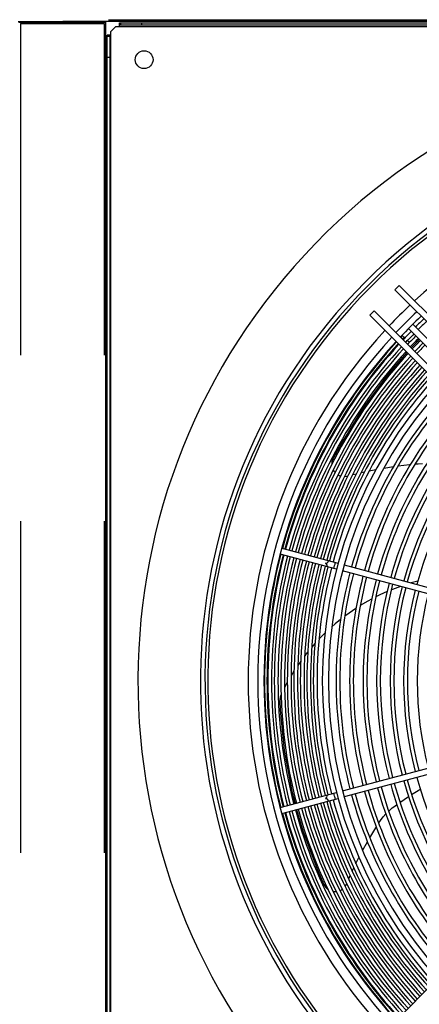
# Model space of a CAD drawing. Header units: centimetres. Extents: x -92429 to 178773, y 2337 to 428125.
# Tile 102 of 138: x 162418 to 162448, y 9392 to 9466. Entities that reach past the tile are written whole.
import ezdxf

# ---------------------------------------------------------------- set-up
doc = ezdxf.new("R2010")
doc.units = ezdxf.units.CM
doc.header["$LTSCALE"] = 50
doc.linetypes.add('DASHED', pattern=[0.75, 0.5, -0.25])
doc.layers.add('WL_urządzenia', color=1, linetype='Continuous')

msp = doc.modelspace()

# ---------------------------------------------------------------- linework, layer by layer
at = {"layer": 'WL_urządzenia', "color": 1, "linetype": 'Continuous'}
for p, q in [((162417.391, 9465.589, 2170), (162420.775, 9465.589, 2170)), ((162417.438, 9465.542, 2170), (162424.019, 9465.542, 2170)), ((162424.066, 9465.589, 2170), (162420.775, 9465.589, 2170)), ((162424.019, 9366.261, 2170), (162424.019, 9465.542, 2170)), ((162523.347, 9465.589, 2170), (162424.066, 9465.589, 2170)), ((162425.039, 9465.496, 2170), (162522.374, 9465.496, 2170)), ((162425.039, 9465.218, 2170), (162425.039, 9465.496, 2170)), ((162425.132, 9465.311, 2170), (162425.132, 9465.496, 2170)), ((162426.708, 9465.496, 2170), (162426.708, 9465.311, 2170)), ((162424.39, 9464.847, 2170), (162424.761, 9465.218, 2170)), ((162424.39, 9464.569, 2170), (162424.39, 9464.847, 2170)), ((162424.761, 9465.218, 2170), (162425.039, 9465.218, 2170)), ((162425.132, 9465.311, 2170), (162425.039, 9465.311, 2170)), ((162425.039, 9465.218, 2170), (162522.374, 9465.218, 2170)), ((162522.281, 9465.311, 2170), (162425.132, 9465.311, 2170)), ((162424.112, 9367.234, 2170), (162424.112, 9464.569, 2170)), ((162424.39, 9464.569, 2170), (162424.112, 9464.569, 2170)), ((162424.112, 9464.476, 2170), (162424.297, 9464.476, 2170)), ((162424.297, 9464.569, 2170), (162424.297, 9464.476, 2170)), ((162424.297, 9464.476, 2170), (162424.297, 9367.327, 2170)), ((162424.39, 9367.234, 2170), (162424.39, 9464.569, 2170)), ((162424.112, 9462.901, 2170), (162424.297, 9462.901, 2170)), ((162424.112, 9462.901, 2170), (162424.297, 9462.901, 2170)), ((162446.143, 9445.694, 2170), (162445.816, 9445.366, 2170)), ((162470.172, 9421.665, 2170), (162446.143, 9445.694, 2170)), ((162445.816, 9445.366, 2170), (162469.781, 9421.4, 2170)), ((162444.242, 9443.793, 2170), (162443.915, 9443.465, 2170)), ((162443.915, 9443.465, 2170), (162467.943, 9419.437, 2170)), ((162468.208, 9419.827, 2170), (162444.242, 9443.793, 2170)), ((162447.16, 9442.776, 2170), (162450.273, 9439.662, 2170)), ((162446.348, 9441.949, 2170), (162446.555, 9441.742, 2170)), ((162446.832, 9442.448, 2170), (162449.946, 9439.335, 2170)), ((162446.752, 9441.546, 2170), (162446.902, 9441.395, 2170)), ((162447.26, 9441.226, 2170), (162447.04, 9440.995, 2170)), ((162447.651, 9441.629, 2170), (162447.26, 9441.226, 2170)), ((162446.724, 9440.655, 2170), (162445.206, 9438.89, 2170)), ((162445.206, 9438.89, 2170), (162443.36, 9436.391, 2170)), ((162443.36, 9436.391, 2170), (162441.748, 9433.774, 2170)), ((162441.748, 9433.774, 2170), (162441.147, 9432.655, 2170)), ((162441.062, 9432.407, 2170), (162441.045, 9432.227, 2170)), ((162441.045, 9432.227, 2170), (162441.045, 9432.199, 2170)), ((162441.115, 9432.585, 2170), (162441.062, 9432.407, 2170)), ((162441.147, 9432.655, 2170), (162441.115, 9432.585, 2170)), ((162446.054, 9432.105, 2170), (162446.921, 9432.211, 2170)), ((162446.921, 9432.211, 2170), (162446.984, 9432.218, 2170)), ((162447.332, 9432.253, 2170), (162447.35, 9432.254, 2170)), ((162447.35, 9432.254, 2170), (162447.574, 9432.27, 2170)), ((162447.574, 9432.27, 2170), (162447.905, 9432.273, 2170)), ((162441.155, 9431.792, 2170), (162441.203, 9431.713, 2170)), ((162441.203, 9431.713, 2170), (162441.296, 9431.596, 2170)), ((162441.52, 9431.421, 2170), (162441.618, 9431.374, 2170)), ((162441.618, 9431.374, 2170), (162441.717, 9431.34, 2170)), ((162442.009, 9431.305, 2170), (162442.151, 9431.321, 2170)), ((162442.151, 9431.321, 2170), (162442.21, 9431.335, 2170)), ((162442.21, 9431.335, 2170), (162442.268, 9431.35, 2170)), ((162442.624, 9431.442, 2170), (162442.629, 9431.444, 2170)), ((162442.629, 9431.444, 2170), (162442.896, 9431.509, 2170)), ((162443.251, 9431.593, 2170), (162443.522, 9431.655, 2170)), ((162443.877, 9431.731, 2170), (162444.382, 9431.832, 2170)), ((162444.97, 9431.939, 2170), (162445.703, 9432.056, 2170)), ((162441.412, 9424.315, 2170), (162437.159, 9425.455, 2170)), ((162437.279, 9425.902, 2170), (162441.532, 9424.763, 2170)), ((162441.98, 9424.643, 2170), (162456.487, 9420.756, 2170)), ((162456.367, 9420.308, 2170), (162441.86, 9424.195, 2170)), ((162447.533, 9423.426, 2170), (162447.035, 9423.288, 2170)), ((162445.218, 9422.629, 2170), (162444.677, 9422.382, 2170)), ((162445.629, 9422.8, 2170), (162445.536, 9422.763, 2170)), ((162446.225, 9423.025, 2170), (162445.629, 9422.8, 2170)), ((162443.764, 9421.907, 2170), (162443.197, 9421.572, 2170)), ((162444.049, 9422.063, 2170), (162443.764, 9421.907, 2170)), ((162444.677, 9422.382, 2170), (162444.369, 9422.23, 2170)), ((162442.878, 9421.369, 2170), (162442.105, 9420.831, 2170)), ((162441.306, 9420.198, 2170), (162441.051, 9419.977, 2170)), ((162441.711, 9420.529, 2170), (162441.306, 9420.198, 2170)), ((162442.105, 9420.831, 2170), (162442.028, 9420.774, 2170)), ((162440.528, 9419.493, 2170), (162440.084, 9419.045, 2170)), ((162439.775, 9418.712, 2170), (162439.541, 9418.445, 2170)), ((162439.237, 9418.081, 2170), (162439.101, 9417.91, 2170)), ((162438.709, 9417.39, 2170), (162438.484, 9417.07, 2170)), ((162439.101, 9417.91, 2170), (162439.007, 9417.789, 2170)), ((162438.194, 9416.63, 2170), (162437.976, 9416.277, 2170)), ((162437.696, 9415.791, 2170), (162437.487, 9415.399, 2170)), ((162437.122, 9414.502, 2170), (162437.121, 9414.399, 2170)), ((162437.121, 9414.399, 2170), (162437.155, 9413.727, 2170)), ((162437.153, 9414.683, 2170), (162437.122, 9414.502, 2170)), ((162437.207, 9414.829, 2170), (162437.153, 9414.683, 2170)), ((162437.22, 9414.857, 2170), (162437.207, 9414.829, 2170)), ((162437.155, 9413.727, 2170), (162437.468, 9410.653, 2170)), ((162467.943, 9412.367, 2170), (162443.915, 9388.338, 2170)), ((162441.86, 9407.608, 2170), (162456.367, 9411.495, 2170)), ((162437.468, 9410.653, 2170), (162438.045, 9407.596, 2170)), ((162456.487, 9411.048, 2170), (162441.98, 9407.161, 2170)), ((162438.045, 9407.596, 2170), (162438.278, 9406.649, 2170)), ((162447.075, 9407.336, 2170), (162447.571, 9407.648, 2170)), ((162447.571, 9407.648, 2170), (162447.724, 9407.742, 2170)), ((162437.159, 9406.349, 2170), (162441.412, 9407.488, 2170)), ((162437.279, 9405.901, 2170), (162441.532, 9407.041, 2170)), ((162446.195, 9406.749, 2170), (162446.834, 9407.179, 2170)), ((162438.398, 9406.201, 2170), (162438.877, 9404.603, 2170)), ((162445.341, 9406.095, 2170), (162445.369, 9406.121, 2170)), ((162445.369, 9406.121, 2170), (162445.608, 9406.325, 2170)), ((162445.608, 9406.325, 2170), (162445.798, 9406.469, 2170)), ((162445.798, 9406.469, 2170), (162445.958, 9406.582, 2170)), ((162444.594, 9405.2, 2170), (162444.719, 9405.386, 2170)), ((162444.719, 9405.386, 2170), (162444.921, 9405.649, 2170)), ((162444.921, 9405.649, 2170), (162445.122, 9405.878, 2170)), ((162443.913, 9404.087, 2170), (162444.364, 9404.835, 2170)), ((162444.364, 9404.835, 2170), (162444.397, 9404.889, 2170)), ((162444.584, 9405.185, 2170), (162444.594, 9405.2, 2170)), ((162438.877, 9404.603, 2170), (162439.947, 9401.721, 2170)), ((162443.377, 9403.13, 2170), (162443.736, 9403.78, 2170)), ((162442.868, 9402.141, 2170), (162443.1, 9402.601, 2170)), ((162439.947, 9401.721, 2170), (162440.459, 9400.559, 2170)), ((162442.591, 9401.563, 2170), (162442.71, 9401.815, 2170)), ((162442.324, 9400.976, 2170), (162442.326, 9400.981, 2170)), ((162442.326, 9400.981, 2170), (162442.439, 9401.232, 2170)), ((162440.459, 9400.559, 2170), (162440.495, 9400.49, 2170)), ((162440.495, 9400.49, 2170), (162440.602, 9400.339, 2170)), ((162440.602, 9400.339, 2170), (162440.734, 9400.215, 2170)), ((162440.734, 9400.215, 2170), (162440.756, 9400.198, 2170)), ((162441.758, 9400.141, 2170), (162441.847, 9400.198, 2170)), ((162442.054, 9400.407, 2170), (162442.128, 9400.529, 2170)), ((162442.128, 9400.529, 2170), (162442.154, 9400.584, 2170)), ((162442.154, 9400.584, 2170), (162442.177, 9400.639, 2170)), ((162441.144, 9400.034, 2170), (162441.235, 9400.023, 2170)), ((162441.235, 9400.023, 2170), (162441.385, 9400.024, 2170)), ((162441.661, 9400.093, 2170), (162441.758, 9400.141, 2170))]:
    msp.add_line(p, q, dxfattribs=at)
at = {"layer": 'WL_urządzenia', "color": 1, "linetype": 'DASHED'}
for p, q in [((162424.205, 9465.728, 2170), (162523.208, 9465.728, 2170)), ((162417.577, 9465.45, 2170), (162423.88, 9465.45, 2170)), ((162417.577, 9465.45, 2170), (162417.577, 9366.353, 2170)), ((162423.88, 9465.45, 2170), (162423.88, 9366.353, 2170))]:
    msp.add_line(p, q, dxfattribs=at)
at = {"layer": 'WL_urządzenia', "color": 1, "linetype": 'Continuous'}
for points in [[(162440.69, 9424.509, 0.407676), (162440.569, 9424.781, 0.407676), (162440.81, 9424.956)], [(162441.208, 9424.37, 0.037253), (162441.259, 9424.596, 0.037253), (162441.328, 9424.817)], [(162440.81, 9406.847, 0.407676), (162440.569, 9407.022, 0.407676), (162440.69, 9407.295)], [(162441.328, 9406.986, 0.037253), (162441.259, 9407.207, 0.037253), (162441.208, 9407.433)]]:
    msp.add_lwpolyline(points, format="xyb", dxfattribs=at)
msp.add_circle((162426.893, 9462.715, 2170), 0.672, dxfattribs=at)
msp.add_circle((162426.893, 9462.715, 2170), 0.672, dxfattribs=at)
for radius, start, end in [(47.277, 49.44157, 40.55843), (42.566, 47.99606, 42.00394), (42.222, 48.02047, 41.97953), (42.012, 48.03557, 41.96443), (38.964, 48.27327, 132.68206), (38.964, 133.36403, 136.63597), (38.239, 133.33298, 136.66702), (37.775, 133.31252, 136.68748), (37.483, 133.29935, 134.64575), (37.205, 133.28663, 134.6431), (38.964, 137.31794, 222.68206), (38.239, 137.36195, 222.63805), (37.729, 136.4079, 136.68956), (37.544, 136.41485, 136.6979), (37.483, 135.35425, 136.70065), (37.205, 135.3569, 136.71337), (36.992, 135.35895, 136.72322), (37.775, 137.39095, 222.60905), (37.729, 137.39389, 164.64806), (37.544, 137.40572, 164.64632), (37.483, 137.40961, 164.64575), (37.205, 137.42763, 164.6431), (36.714, 135.36167, 136.73628), (36.501, 135.36378, 136.74639), (36.223, 135.36657, 136.75981), (36.011, 135.36874, 136.7702), (36.992, 137.4416, 164.64105), (36.714, 137.4601, 164.63833), (36.501, 137.47444, 164.63622), (36.223, 137.49345, 164.63343), (36.011, 137.50819, 164.63126), (35.732, 137.52772, 164.62839), (35.52, 137.54287, 164.62617), (35.242, 137.56294, 164.62322), (35.029, 137.57852, 164.62093), (34.751, 137.59916, 164.6179), (34.538, 137.61518, 164.61555), (34.26, 137.63642, 164.61242), (34.048, 137.6529, 164.61), (33.372, 137.70664, 222.29336), (32.908, 137.74479, 222.25521), (33.769, 137.67476, 164.60679), (32.329, 137.79404, 164.58927), (32.051, 137.81831, 164.58571), (31.31, 137.88505, 164.5759), (31.032, 137.91093, 164.5721), (30.291, 137.98219, 164.56164), (30.013, 138.00985, 164.55757), (29.272, 138.0861, 164.54638), (28.994, 138.11574, 164.54203), (28.253, 138.19752, 164.53002), (27.975, 138.22935, 164.52534), (27.234, 138.31729, 164.51243), (37.729, 165.35194, 194.64806), (37.544, 165.35368, 194.64632), (37.483, 165.35425, 194.64575), (37.205, 165.3569, 194.6431), (36.992, 165.35895, 194.64105), (36.714, 165.36167, 194.63833), (36.501, 165.36378, 194.63622), (36.223, 165.36657, 194.63343), (36.011, 165.36874, 194.63126), (35.732, 165.37161, 194.62839), (35.52, 165.37383, 194.62617), (35.242, 165.37678, 194.62322), (35.029, 165.37907, 194.62093), (34.751, 165.3821, 194.6179), (34.538, 165.38445, 194.61555), (34.26, 165.38757, 194.61243), (34.048, 165.39, 194.61), (33.769, 165.39321, 194.60679), (32.329, 165.41073, 194.58927), (32.051, 165.41429, 194.58571), (31.31, 165.4241, 194.5759), (31.032, 165.4279, 194.5721), (30.291, 165.43836, 194.56164), (30.013, 165.44243, 194.55757), (29.272, 165.45362, 194.54638), (28.994, 165.45797, 194.54203), (28.253, 165.46998, 194.53002), (27.975, 165.47466, 194.52534), (27.234, 165.48757, 194.51243), (26.956, 165.4926, 194.5074), (26.215, 165.50652, 194.49348), (28.253, 195.46998, 221.80248), (27.975, 195.47466, 221.77065), (27.234, 195.48757, 221.68271), (31.032, 195.4279, 222.08907), (30.291, 195.43836, 222.01781), (30.013, 195.44243, 221.99015), (29.272, 195.45362, 221.9139), (28.994, 195.45797, 221.88426), (34.048, 195.39, 222.3471), (33.769, 195.39321, 222.32524), (32.329, 195.41073, 222.20596), (32.051, 195.41429, 222.18169), (31.31, 195.4241, 222.11495), (36.992, 195.35895, 222.5584), (36.714, 195.36167, 222.5399), (36.501, 195.36378, 222.52556), (36.223, 195.36657, 222.50655), (36.011, 195.36874, 222.49181), (35.732, 195.37161, 222.47228), (35.52, 195.37383, 222.45713), (35.242, 195.37678, 222.43706), (35.029, 195.37907, 222.42148), (34.751, 195.3821, 222.40084), (34.538, 195.38445, 222.38482), (34.26, 195.38758, 222.36358), (37.729, 195.35194, 222.60611), (37.544, 195.35368, 222.59428), (37.483, 195.35425, 222.59039), (37.205, 195.3569, 222.57237)]:
    msp.add_arc((162473.707, 9415.902, 2170), radius, start, end, dxfattribs=at)

doc.saveas('drawing.dxf')
